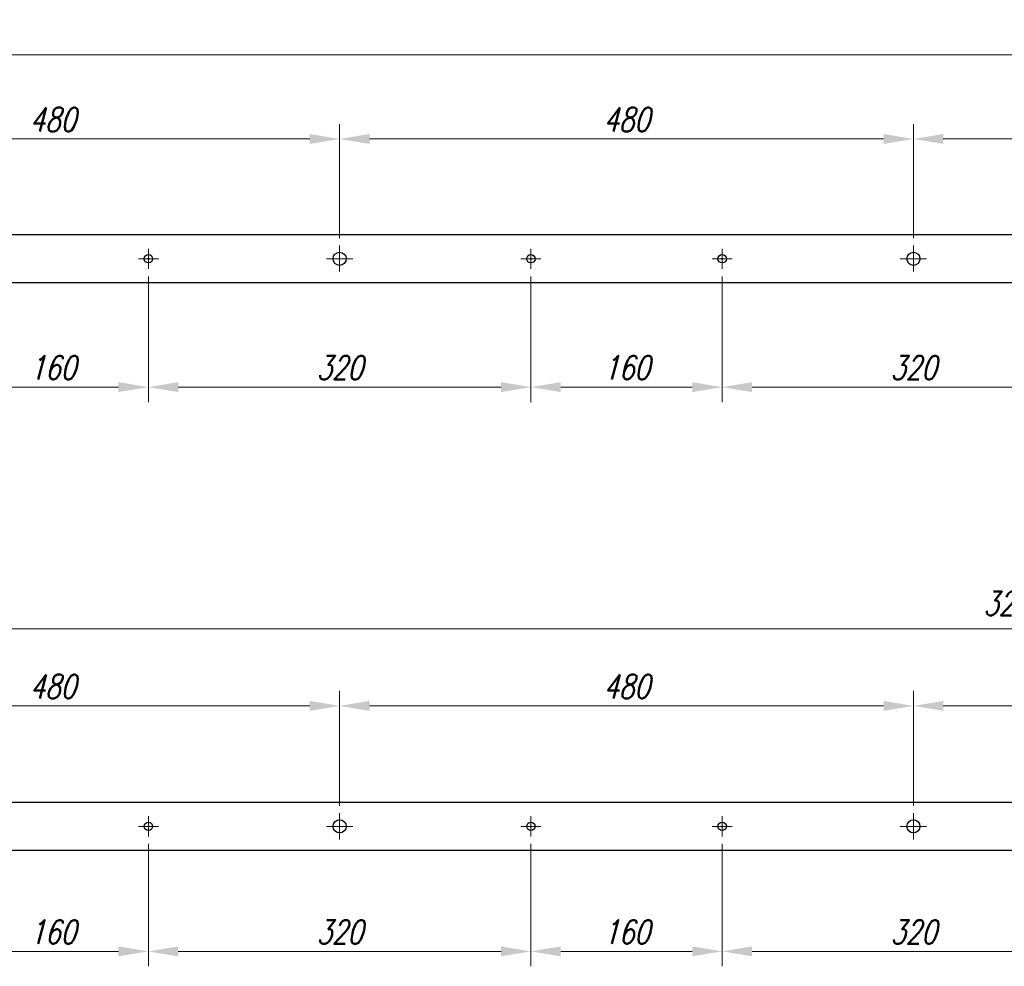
# Model space of a CAD drawing. Header units: millimetres. Extents: x -176817 to 571382, y -58489 to 156123.
# Tile 111 of 256: x -72614 to -71790, y 98819 to 99611. Entities that reach past the tile are written whole.
import ezdxf

# ---------------------------------------------------------------- set-up
doc = ezdxf.new("R2010")
doc.units = ezdxf.units.MM
doc.header["$LTSCALE"] = 0.2
for name, pattern in [('AM_ISO08W050', [18, 12, -1.5, 3, -1.5]), ('AM_ISO08W050x2', [9, 6, -0.75, 1.5, -0.75]), ('DASHDOT', [25.4, 12.7, -6.35, 0, -6.35])]:
    doc.linetypes.add(name, pattern=pattern)
doc.layers.get('Defpoints').update_dxf_attribs({"lineweight": 13})
for name, color, linetype, lineweight in [('-AAA Otw nowe 1', 64, 'DASHDOT', 18), ('-AAA Siatka', 20, 'Continuous', 40), ('-AAA Widok', 2, 'Continuous', 30), ('-AAA Wymiar', 1, 'Continuous', 18), ('AM_7', 4, 'AM_ISO08W050', 13)]:
    doc.layers.add(name, color=color, linetype=linetype, lineweight=lineweight)
doc.layers.get('-AAA Otw nowe 1').off()
doc.styles.add('WYMIARY', font='ROMANS.shx', dxfattribs={"width": 0.75, "oblique": 15})
doc.dimstyles.new('1 do 10', dxfattribs={"dimscale": 10, "dimtxt": 2, "dimasz": 2.5, "dimexe": 1.25, "dimexo": 0.625, "dimtad": 1, "dimdec": 1, "dimtxsty": 'WYMIARY', "dimcen": 2.5, "dimclrd": 256, "dimclre": 256, "dimclrt": 5, "dimadec": 0, "dimazin": 0, "dimtfac": 1, "dimtdec": 1, "dimtmove": 0, "dimatfit": 3, "dimfxl": 1.25, "dimlwd": -1, "dimlwe": -1, "dimarcsym": 0})

# ---------------------------------------------------------------- blocks, each defined once
blk = doc.blocks.new('PŁ E-1')
at = {"layer": '-AAA Siatka'}
for p in [(20, -870), (20, -1190), (20, -1350)]:
    blk.add_point(p, dxfattribs=at)
at = {"layer": '-AAA Widok'}
blk.add_lwpolyline([(0, -3980), (40, -3980), (40, 0), (0, 0)], close=True, dxfattribs=at)
for centre, radius in [((20, -870), 3.5), ((20, -1030), 5.5), ((20, -1190), 3.5), ((20, -1350), 3.5), ((20, -1510), 5.5)]:
    blk.add_circle(centre, radius, dxfattribs=at)
at = {"layer": 'AM_7', "linetype": 'AM_ISO08W050x2'}
for p, q in [((20, -870), (20, -861.5)), ((20, -870), (11.5, -870)), ((20, -870), (28.5, -870)), ((20, -870), (20, -878.5)), ((20, -1030), (20, -1019)), ((20, -1030), (9, -1030)), ((20, -1030), (31, -1030)), ((20, -1030), (20, -1041)), ((20, -1190), (20, -1181.5)), ((20, -1190), (11.5, -1190)), ((20, -1190), (28.5, -1190)), ((20, -1190), (20, -1198.5)), ((20, -1350), (20, -1341.5)), ((20, -1350), (11.5, -1350)), ((20, -1350), (28.5, -1350)), ((20, -1350), (20, -1358.5)), ((20, -1510), (20, -1499)), ((20, -1510), (9, -1510)), ((20, -1510), (31, -1510)), ((20, -1510), (20, -1521))]:
    blk.add_line(p, q, dxfattribs=at)
blk = doc.blocks.new('PŁ C-8-1')
at = {"layer": '-AAA Siatka'}
for p in [(20, -870), (20, -1190), (20, -1350)]:
    blk.add_point(p, dxfattribs=at)
at = {"layer": '-AAA Widok'}
blk.add_lwpolyline([(0, -3207.5), (40, -3207.5), (40, 0), (0, 0)], close=True, dxfattribs=at)
for centre, radius in [((20, -870), 3.5), ((20, -1030), 5.5), ((20, -1190), 3.5), ((20, -1350), 3.5), ((20, -1510), 5.5)]:
    blk.add_circle(centre, radius, dxfattribs=at)
at = {"layer": 'AM_7', "linetype": 'AM_ISO08W050x2'}
for p, q in [((20, -870), (20, -861.5)), ((20, -870), (11.5, -870)), ((20, -870), (28.5, -870)), ((20, -870), (20, -878.5)), ((20, -1030), (20, -1019)), ((20, -1030), (9, -1030)), ((20, -1030), (31, -1030)), ((20, -1030), (20, -1041)), ((20, -1190), (20, -1181.5)), ((20, -1190), (11.5, -1190)), ((20, -1190), (28.5, -1190)), ((20, -1190), (20, -1198.5)), ((20, -1350), (20, -1341.5)), ((20, -1350), (11.5, -1350)), ((20, -1350), (28.5, -1350)), ((20, -1350), (20, -1358.5)), ((20, -1510), (20, -1499)), ((20, -1510), (9, -1510)), ((20, -1510), (31, -1510)), ((20, -1510), (20, -1521))]:
    blk.add_line(p, q, dxfattribs=at)
blk = doc.blocks.new('*D365')
at = {"layer": '-AAA Wymiar', "transparency": 16777216}
for p, q in [((-72826.45, 99428.2), (-72826.45, 99523.7)), ((-72346.45, 99428.2), (-72346.45, 99523.7)), ((-72801.45, 99511.2), (-72371.45, 99511.2))]:
    blk.add_line(p, q, dxfattribs=at)
for points in [[(-72801.45, 99515.37), (-72801.45, 99507.03), (-72826.45, 99511.2)], [(-72371.45, 99515.37), (-72371.45, 99507.03), (-72346.45, 99511.2)]]:
    blk.add_solid(points, dxfattribs=at)
at = {"layer": 'Defpoints', "color": 0, "transparency": 16777216}
for p in [(-72346.45, 99511.2), (-72826.45, 99421.95), (-72346.45, 99421.95)]:
    blk.add_point(p, dxfattribs=at)
at = {"layer": '-AAA Wymiar', "color": 5, "transparency": 16777216, "insert": (-72586.45, 99527.45), "char_height": 20, "attachment_point": 5, "style": 'WYMIARY'}
blk.add_mtext('480', dxfattribs=at)
blk = doc.blocks.new('*D366')
at = {"layer": '-AAA Wymiar', "transparency": 16777216}
for p, q in [((-72346.45, 99428.2), (-72346.45, 99523.7)), ((-71866.45, 99428.2), (-71866.45, 99523.7)), ((-72321.45, 99511.2), (-71891.45, 99511.2))]:
    blk.add_line(p, q, dxfattribs=at)
for points in [[(-72321.45, 99515.37), (-72321.45, 99507.03), (-72346.45, 99511.2)], [(-71891.45, 99515.37), (-71891.45, 99507.03), (-71866.45, 99511.2)]]:
    blk.add_solid(points, dxfattribs=at)
at = {"layer": 'Defpoints', "color": 0, "transparency": 16777216}
for p in [(-71866.45, 99511.2), (-72346.45, 99421.95), (-71866.45, 99421.95)]:
    blk.add_point(p, dxfattribs=at)
at = {"layer": '-AAA Wymiar', "color": 5, "transparency": 16777216, "insert": (-72106.45, 99527.45), "char_height": 20, "attachment_point": 5, "style": 'WYMIARY'}
blk.add_mtext('480', dxfattribs=at)
blk = doc.blocks.new('*D367')
at = {"layer": '-AAA Wymiar', "transparency": 16777216}
for p, q in [((-71866.45, 99428.2), (-71866.45, 99523.7)), ((-71506.45, 99428.2), (-71506.45, 99523.7)), ((-71841.45, 99511.2), (-71531.45, 99511.2))]:
    blk.add_line(p, q, dxfattribs=at)
for points in [[(-71841.45, 99515.37), (-71841.45, 99507.03), (-71866.45, 99511.2)], [(-71531.45, 99515.37), (-71531.45, 99507.03), (-71506.45, 99511.2)]]:
    blk.add_solid(points, dxfattribs=at)
at = {"layer": 'Defpoints', "color": 0, "transparency": 16777216}
for p in [(-71506.45, 99511.2), (-71866.45, 99421.95), (-71506.45, 99421.95)]:
    blk.add_point(p, dxfattribs=at)
at = {"layer": '-AAA Wymiar', "color": 5, "transparency": 16777216, "insert": (-71686.45, 99527.45), "char_height": 20, "attachment_point": 5, "style": 'WYMIARY'}
blk.add_mtext('360', dxfattribs=at)
blk = doc.blocks.new('*D377')
at = {"layer": '-AAA Wymiar', "transparency": 16777216}
for p, q in [((-72666.45, 99396.2), (-72666.45, 99291.03)), ((-72506.45, 99396.2), (-72506.45, 99291.03)), ((-72641.45, 99303.53), (-72531.45, 99303.53))]:
    blk.add_line(p, q, dxfattribs=at)
for points in [[(-72641.45, 99307.7), (-72641.45, 99299.36), (-72666.45, 99303.53)], [(-72531.45, 99307.7), (-72531.45, 99299.36), (-72506.45, 99303.53)]]:
    blk.add_solid(points, dxfattribs=at)
at = {"layer": 'Defpoints', "color": 0, "transparency": 16777216}
for p in [(-72666.45, 99402.45), (-72506.45, 99402.45), (-72506.45, 99303.53)]:
    blk.add_point(p, dxfattribs=at)
at = {"layer": '-AAA Wymiar', "color": 5, "transparency": 16777216, "insert": (-72586.45, 99319.78), "char_height": 20, "attachment_point": 5, "style": 'WYMIARY'}
blk.add_mtext('160', dxfattribs=at)
blk = doc.blocks.new('*D378')
at = {"layer": '-AAA Wymiar', "transparency": 16777216}
for p, q in [((-72506.45, 99396.2), (-72506.45, 99291.03)), ((-72186.45, 99396.2), (-72186.45, 99291.03)), ((-72481.45, 99303.53), (-72211.45, 99303.53))]:
    blk.add_line(p, q, dxfattribs=at)
for points in [[(-72481.45, 99307.7), (-72481.45, 99299.36), (-72506.45, 99303.53)], [(-72211.45, 99307.7), (-72211.45, 99299.36), (-72186.45, 99303.53)]]:
    blk.add_solid(points, dxfattribs=at)
at = {"layer": 'Defpoints', "color": 0, "transparency": 16777216}
for p in [(-72506.45, 99402.45), (-72186.45, 99402.45), (-72186.45, 99303.53)]:
    blk.add_point(p, dxfattribs=at)
at = {"layer": '-AAA Wymiar', "color": 5, "transparency": 16777216, "insert": (-72346.45, 99319.78), "char_height": 20, "attachment_point": 5, "style": 'WYMIARY'}
blk.add_mtext('320', dxfattribs=at)
blk = doc.blocks.new('*D379')
at = {"layer": '-AAA Wymiar', "transparency": 16777216}
for p, q in [((-72186.45, 99396.2), (-72186.45, 99291.03)), ((-72026.45, 99396.2), (-72026.45, 99291.03)), ((-72161.45, 99303.53), (-72051.45, 99303.53))]:
    blk.add_line(p, q, dxfattribs=at)
for points in [[(-72161.45, 99307.7), (-72161.45, 99299.36), (-72186.45, 99303.53)], [(-72051.45, 99307.7), (-72051.45, 99299.36), (-72026.45, 99303.53)]]:
    blk.add_solid(points, dxfattribs=at)
at = {"layer": 'Defpoints', "color": 0, "transparency": 16777216}
for p in [(-72186.45, 99402.45), (-72026.45, 99402.45), (-72026.45, 99303.53)]:
    blk.add_point(p, dxfattribs=at)
at = {"layer": '-AAA Wymiar', "color": 5, "transparency": 16777216, "insert": (-72106.45, 99319.78), "char_height": 20, "attachment_point": 5, "style": 'WYMIARY'}
blk.add_mtext('160', dxfattribs=at)
blk = doc.blocks.new('*D380')
at = {"layer": '-AAA Wymiar', "transparency": 16777216}
for p, q in [((-72026.45, 99396.2), (-72026.45, 99291.03)), ((-71706.45, 99396.2), (-71706.45, 99291.03)), ((-72001.45, 99303.53), (-71731.45, 99303.53))]:
    blk.add_line(p, q, dxfattribs=at)
for points in [[(-72001.45, 99307.7), (-72001.45, 99299.36), (-72026.45, 99303.53)], [(-71731.45, 99307.7), (-71731.45, 99299.36), (-71706.45, 99303.53)]]:
    blk.add_solid(points, dxfattribs=at)
at = {"layer": 'Defpoints', "color": 0, "transparency": 16777216}
for p in [(-72026.45, 99402.45), (-71706.45, 99402.45), (-71706.45, 99303.53)]:
    blk.add_point(p, dxfattribs=at)
at = {"layer": '-AAA Wymiar', "color": 5, "transparency": 16777216, "insert": (-71866.45, 99319.78), "char_height": 20, "attachment_point": 5, "style": 'WYMIARY'}
blk.add_mtext('320', dxfattribs=at)
blk = doc.blocks.new('*D392')
at = {"layer": '-AAA Wymiar', "transparency": 16777216}
for p, q in [((-73376.45, 99437.2), (-73376.45, 99594.16)), ((-69396.45, 99437.2), (-69396.45, 99594.16)), ((-73351.45, 99581.66), (-69421.45, 99581.66))]:
    blk.add_line(p, q, dxfattribs=at)
for points in [[(-73351.45, 99585.83), (-73351.45, 99577.49), (-73376.45, 99581.66)], [(-69421.45, 99585.83), (-69421.45, 99577.49), (-69396.45, 99581.66)]]:
    blk.add_solid(points, dxfattribs=at)
at = {"layer": 'Defpoints', "color": 0, "transparency": 16777216}
for p in [(-69396.45, 99581.66), (-73376.45, 99430.95), (-69396.45, 99430.95)]:
    blk.add_point(p, dxfattribs=at)
at = {"layer": '-AAA Wymiar', "color": 5, "transparency": 16777216, "insert": (-71386.45, 99597.91), "char_height": 20, "attachment_point": 5, "style": 'WYMIARY'}
blk.add_mtext('3980', dxfattribs=at)
blk = doc.blocks.new('*D399')
at = {"layer": '-AAA Wymiar', "transparency": 16777216}
for p, q in [((-72826.45, 98953.2), (-72826.45, 99049.23)), ((-72346.45, 98953.2), (-72346.45, 99049.23)), ((-72801.45, 99036.73), (-72371.45, 99036.73))]:
    blk.add_line(p, q, dxfattribs=at)
for points in [[(-72801.45, 99040.9), (-72801.45, 99032.57), (-72826.45, 99036.73)], [(-72371.45, 99040.9), (-72371.45, 99032.57), (-72346.45, 99036.73)]]:
    blk.add_solid(points, dxfattribs=at)
at = {"layer": 'Defpoints', "color": 0, "transparency": 16777216}
for p in [(-72346.45, 99036.73), (-72826.45, 98946.95), (-72346.45, 98946.95)]:
    blk.add_point(p, dxfattribs=at)
at = {"layer": '-AAA Wymiar', "color": 5, "transparency": 16777216, "insert": (-72586.45, 99052.98), "char_height": 20, "attachment_point": 5, "style": 'WYMIARY'}
blk.add_mtext('480', dxfattribs=at)
blk = doc.blocks.new('*D400')
at = {"layer": '-AAA Wymiar', "transparency": 16777216}
for p, q in [((-72346.45, 98953.2), (-72346.45, 99049.23)), ((-71866.45, 98953.2), (-71866.45, 99049.23)), ((-72321.45, 99036.73), (-71891.45, 99036.73))]:
    blk.add_line(p, q, dxfattribs=at)
for points in [[(-72321.45, 99040.9), (-72321.45, 99032.57), (-72346.45, 99036.73)], [(-71891.45, 99040.9), (-71891.45, 99032.57), (-71866.45, 99036.73)]]:
    blk.add_solid(points, dxfattribs=at)
at = {"layer": 'Defpoints', "color": 0, "transparency": 16777216}
for p in [(-71866.45, 99036.73), (-72346.45, 98946.95), (-71866.45, 98946.95)]:
    blk.add_point(p, dxfattribs=at)
at = {"layer": '-AAA Wymiar', "color": 5, "transparency": 16777216, "insert": (-72106.45, 99052.98), "char_height": 20, "attachment_point": 5, "style": 'WYMIARY'}
blk.add_mtext('480', dxfattribs=at)
blk = doc.blocks.new('*D401')
at = {"layer": '-AAA Wymiar', "transparency": 16777216}
for p, q in [((-71866.45, 98953.2), (-71866.45, 99049.23)), ((-71386.45, 98953.2), (-71386.45, 99049.23)), ((-71841.45, 99036.73), (-71411.45, 99036.73))]:
    blk.add_line(p, q, dxfattribs=at)
for points in [[(-71841.45, 99040.9), (-71841.45, 99032.57), (-71866.45, 99036.73)], [(-71411.45, 99040.9), (-71411.45, 99032.57), (-71386.45, 99036.73)]]:
    blk.add_solid(points, dxfattribs=at)
at = {"layer": 'Defpoints', "color": 0, "transparency": 16777216}
for p in [(-71386.45, 99036.73), (-71866.45, 98946.95), (-71386.45, 98946.95)]:
    blk.add_point(p, dxfattribs=at)
at = {"layer": '-AAA Wymiar', "color": 5, "transparency": 16777216, "insert": (-71626.45, 99052.98), "char_height": 20, "attachment_point": 5, "style": 'WYMIARY'}
blk.add_mtext('480', dxfattribs=at)
blk = doc.blocks.new('*D409')
at = {"layer": '-AAA Wymiar', "transparency": 16777216}
for p, q in [((-72666.45, 98921.2), (-72666.45, 98818.81)), ((-72506.45, 98921.2), (-72506.45, 98818.81)), ((-72641.45, 98831.31), (-72531.45, 98831.31))]:
    blk.add_line(p, q, dxfattribs=at)
for points in [[(-72641.45, 98835.47), (-72641.45, 98827.14), (-72666.45, 98831.31)], [(-72531.45, 98835.47), (-72531.45, 98827.14), (-72506.45, 98831.31)]]:
    blk.add_solid(points, dxfattribs=at)
at = {"layer": 'Defpoints', "color": 0, "transparency": 16777216}
for p in [(-72666.45, 98927.45), (-72506.45, 98927.45), (-72506.45, 98831.31)]:
    blk.add_point(p, dxfattribs=at)
at = {"layer": '-AAA Wymiar', "color": 5, "transparency": 16777216, "insert": (-72586.45, 98847.56), "char_height": 20, "attachment_point": 5, "style": 'WYMIARY'}
blk.add_mtext('160', dxfattribs=at)
blk = doc.blocks.new('*D410')
at = {"layer": '-AAA Wymiar', "transparency": 16777216}
for p, q in [((-72506.45, 98921.2), (-72506.45, 98818.81)), ((-72186.45, 98921.2), (-72186.45, 98818.81)), ((-72481.45, 98831.31), (-72211.45, 98831.31))]:
    blk.add_line(p, q, dxfattribs=at)
for points in [[(-72481.45, 98835.47), (-72481.45, 98827.14), (-72506.45, 98831.31)], [(-72211.45, 98835.47), (-72211.45, 98827.14), (-72186.45, 98831.31)]]:
    blk.add_solid(points, dxfattribs=at)
at = {"layer": 'Defpoints', "color": 0, "transparency": 16777216}
for p in [(-72506.45, 98927.45), (-72186.45, 98927.45), (-72186.45, 98831.31)]:
    blk.add_point(p, dxfattribs=at)
at = {"layer": '-AAA Wymiar', "color": 5, "transparency": 16777216, "insert": (-72346.45, 98847.56), "char_height": 20, "attachment_point": 5, "style": 'WYMIARY'}
blk.add_mtext('320', dxfattribs=at)
blk = doc.blocks.new('*D411')
at = {"layer": '-AAA Wymiar', "transparency": 16777216}
for p, q in [((-72186.45, 98921.2), (-72186.45, 98818.81)), ((-72026.45, 98921.2), (-72026.45, 98818.81)), ((-72161.45, 98831.31), (-72051.45, 98831.31))]:
    blk.add_line(p, q, dxfattribs=at)
for points in [[(-72161.45, 98835.47), (-72161.45, 98827.14), (-72186.45, 98831.31)], [(-72051.45, 98835.47), (-72051.45, 98827.14), (-72026.45, 98831.31)]]:
    blk.add_solid(points, dxfattribs=at)
at = {"layer": 'Defpoints', "color": 0, "transparency": 16777216}
for p in [(-72186.45, 98927.45), (-72026.45, 98927.45), (-72026.45, 98831.31)]:
    blk.add_point(p, dxfattribs=at)
at = {"layer": '-AAA Wymiar', "color": 5, "transparency": 16777216, "insert": (-72106.45, 98847.56), "char_height": 20, "attachment_point": 5, "style": 'WYMIARY'}
blk.add_mtext('160', dxfattribs=at)
blk = doc.blocks.new('*D412')
at = {"layer": '-AAA Wymiar', "transparency": 16777216}
for p, q in [((-72026.45, 98921.2), (-72026.45, 98818.81)), ((-71706.45, 98921.2), (-71706.45, 98818.81)), ((-72001.45, 98831.31), (-71731.45, 98831.31))]:
    blk.add_line(p, q, dxfattribs=at)
for points in [[(-72001.45, 98835.47), (-72001.45, 98827.14), (-72026.45, 98831.31)], [(-71731.45, 98835.47), (-71731.45, 98827.14), (-71706.45, 98831.31)]]:
    blk.add_solid(points, dxfattribs=at)
at = {"layer": 'Defpoints', "color": 0, "transparency": 16777216}
for p in [(-72026.45, 98927.45), (-71706.45, 98927.45), (-71706.45, 98831.31)]:
    blk.add_point(p, dxfattribs=at)
at = {"layer": '-AAA Wymiar', "color": 5, "transparency": 16777216, "insert": (-71866.45, 98847.56), "char_height": 20, "attachment_point": 5, "style": 'WYMIARY'}
blk.add_mtext('320', dxfattribs=at)
blk = doc.blocks.new('*D420')
at = {"layer": '-AAA Wymiar', "transparency": 16777216}
for p, q in [((-73376.45, 98962.2), (-73376.45, 99113.74)), ((-70168.95, 98962.2), (-70168.95, 99113.74)), ((-73351.45, 99101.24), (-70193.95, 99101.24))]:
    blk.add_line(p, q, dxfattribs=at)
for points in [[(-73351.45, 99105.41), (-73351.45, 99097.08), (-73376.45, 99101.24)], [(-70193.95, 99105.41), (-70193.95, 99097.08), (-70168.95, 99101.24)]]:
    blk.add_solid(points, dxfattribs=at)
at = {"layer": 'Defpoints', "color": 0, "transparency": 16777216}
for p in [(-70168.95, 99101.24), (-73376.45, 98955.95), (-70168.95, 98955.95)]:
    blk.add_point(p, dxfattribs=at)
at = {"layer": '-AAA Wymiar', "color": 5, "transparency": 16777216, "insert": (-71772.7, 99119.4), "char_height": 20, "attachment_point": 5, "style": 'WYMIARY'}
blk.add_mtext('3207,5', dxfattribs=at)

msp = doc.modelspace()

# ---------------------------------------------------------------- block references
at = {"layer": '-AAA Otw nowe 1', "rotation": 90}
msp.add_blockref('PŁ C-8-1', (-73376.4461, 98915.9508), dxfattribs=at)
at = {"layer": '-AAA Siatka', "rotation": 90}
msp.add_blockref('PŁ E-1', (-73376.4461, 99390.9508), dxfattribs=at)

# ---------------------------------------------------------------- dimensions: what is measured, and where the dimension line sits
at = {"layer": '-AAA Wymiar'}
for base, p1, p2, picture, middle in [((-69396.4461, 99581.6584), (-73376.4461, 99430.9508), (-69396.4461, 99430.9508), '*D392', (-71386.4461, 99597.9084)), ((-70168.9461, 99101.2449), (-73376.4461, 98955.9508), (-70168.9461, 98955.9508), '*D420', (-71772.6961, 99119.3997))]:
    dim = msp.add_linear_dim(base=base, p1=p1, p2=p2, dimstyle='1 do 10', dxfattribs=at)
    dim.commit()
    dim.dimension.update_dxf_attribs({"geometry": picture, "text_midpoint": middle})
for base, p1, p2, picture, middle in [((-72346.4461, 99511.1996), (-72826.4461, 99421.9508), (-72346.4461, 99421.9508), '*D365', (-72586.4461, 99527.4496)), ((-71866.4461, 99511.1996), (-72346.4461, 99421.9508), (-71866.4461, 99421.9508), '*D366', (-72106.4461, 99527.4496)), ((-71506.4461, 99511.1996), (-71866.4461, 99421.9508), (-71506.4461, 99421.9508), '*D367', (-71686.4461, 99527.4496)), ((-72506.4461, 99303.5289), (-72666.4461, 99402.4508), (-72506.4461, 99402.4508), '*D377', (-72586.4461, 99319.7789)), ((-72186.4461, 99303.5289), (-72506.4461, 99402.4508), (-72186.4461, 99402.4508), '*D378', (-72346.4461, 99319.7789)), ((-72026.4461, 99303.5289), (-72186.4461, 99402.4508), (-72026.4461, 99402.4508), '*D379', (-72106.4461, 99319.7789)), ((-71706.4461, 99303.5289), (-72026.4461, 99402.4508), (-71706.4461, 99402.4508), '*D380', (-71866.4461, 99319.7789)), ((-72346.4461, 99036.735), (-72826.4461, 98946.9508), (-72346.4461, 98946.9508), '*D399', (-72586.4461, 99052.985)), ((-71866.4461, 99036.735), (-72346.4461, 98946.9508), (-71866.4461, 98946.9508), '*D400', (-72106.4461, 99052.985)), ((-71386.4461, 99036.735), (-71866.4461, 98946.9508), (-71386.4461, 98946.9508), '*D401', (-71626.4461, 99052.985)), ((-72506.4461, 98831.305), (-72666.4461, 98927.4508), (-72506.4461, 98927.4508), '*D409', (-72586.4461, 98847.555)), ((-72186.4461, 98831.305), (-72506.4461, 98927.4508), (-72186.4461, 98927.4508), '*D410', (-72346.4461, 98847.555)), ((-72026.4461, 98831.305), (-72186.4461, 98927.4508), (-72026.4461, 98927.4508), '*D411', (-72106.4461, 98847.555)), ((-71706.4461, 98831.305), (-72026.4461, 98927.4508), (-71706.4461, 98927.4508), '*D412', (-71866.4461, 98847.555))]:
    dim = msp.add_linear_dim(base=base, p1=p1, p2=p2, dimstyle='1 do 10', override={"dimtmove": 1}, dxfattribs=at)
    dim.commit()
    dim.dimension.update_dxf_attribs({"geometry": picture, "text_midpoint": middle})

doc.saveas('drawing.dxf')
